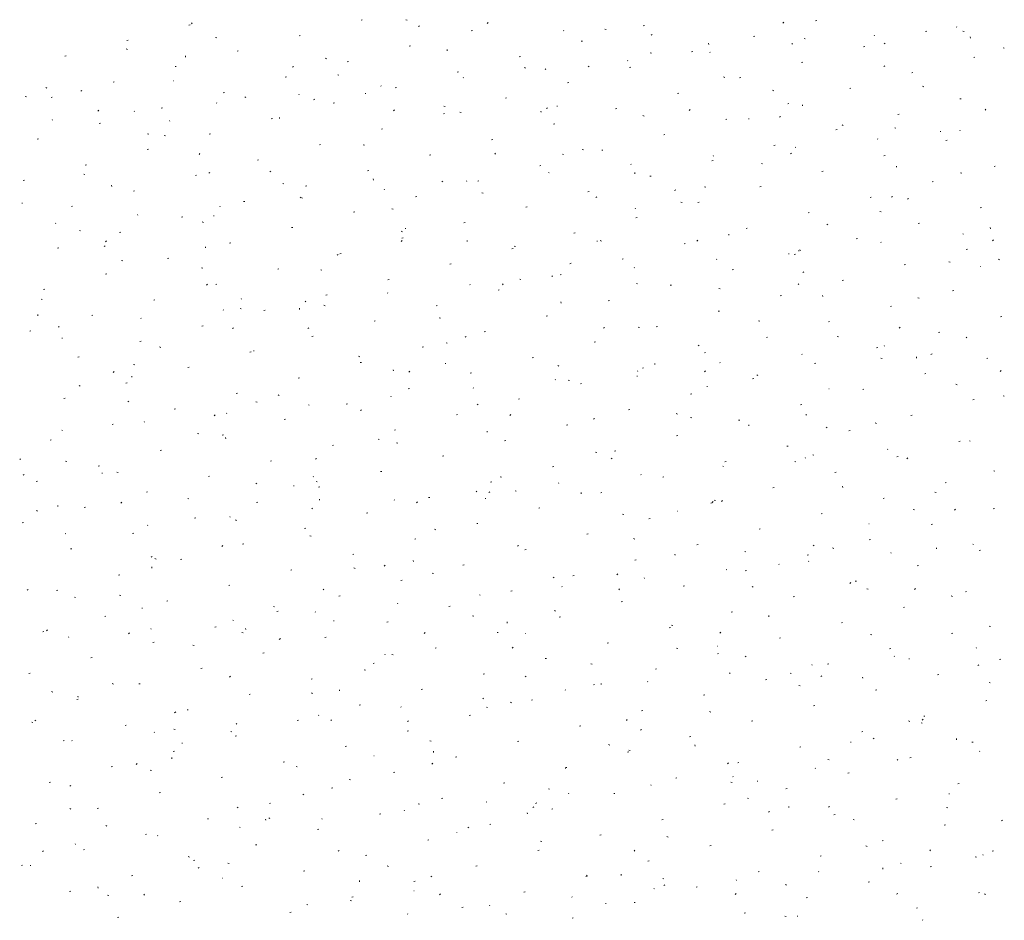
# Model space of a CAD drawing. Extents: x -740 to 300, y 62 to 1112.
# Tile 122 of 187: x -228 to -152, y 904 to 973. Entities that reach past the tile are written whole.
import ezdxf

# ---------------------------------------------------------------- set-up
doc = ezdxf.new("R2010")
doc.units = 0
doc.layers.get('0').update_dxf_attribs({"lineweight": 13})
doc.layers.add('60- 61 allgemeine Ausstattung- 4 Terrassen', color=9, linetype='Continuous', lineweight=9, true_color=0x808080)

# ---------------------------------------------------------------- blocks, each defined once
blk = doc.blocks.new('Referenz-A06CPVBEL0')
at = {"layer": '60- 61 allgemeine Ausstattung- 4 Terrassen', "color": 0}
for p, q in [((-214.647, 973.078), (-214.552, 973.102)), ((-214.386, 973.25), (-214.458, 973.183)), ((-201.391, 973.458), (-201.296, 973.481)), ((-197.936, 973.499), (-197.844, 973.463)), ((-196.899, 973.035), (-196.98, 972.979)), ((-191.615, 973.274), (-191.687, 973.207)), ((-179.654, 973.025), (-179.558, 973.049)), ((-168.844, 973.298), (-168.915, 973.231)), ((-166.398, 973.404), (-166.302, 973.428)), ((-155.513, 972.919), (-155.546, 972.956)), ((-212.597, 972.142), (-212.503, 972.113)), ((-206.166, 972.267), (-206.071, 972.291)), ((-192.91, 972.646), (-192.815, 972.67)), ((-185.805, 972.675), (-185.788, 972.634)), ((-182.606, 972.781), (-182.515, 972.744)), ((-178.967, 972.367), (-179.048, 972.31)), ((-171.173, 972.214), (-171.077, 972.238)), ((-167.276, 972.063), (-167.185, 972.026)), ((-161.844, 972.27), (-161.877, 972.306)), ((-157.917, 972.593), (-157.821, 972.617)), ((-155.052, 972.621), (-154.958, 972.592)), ((-154.469, 972.091), (-154.479, 972.179)), ((-219.422, 971.888), (-219.327, 971.912)), ((-197.685, 971.456), (-197.59, 971.479)), ((-184.429, 971.835), (-184.334, 971.859)), ((-174.613, 971.601), (-174.623, 971.689)), ((-168.175, 971.62), (-168.208, 971.657)), ((-162.692, 971.402), (-162.596, 971.426)), ((-161.036, 971.699), (-161.116, 971.642)), ((-151.947, 971.345), (-151.856, 971.308)), ((-224.198, 970.697), (-224.102, 970.721)), ((-219.469, 971.249), (-219.378, 971.212)), ((-214.902, 970.62), (-214.911, 970.708)), ((-210.941, 971.076), (-210.846, 971.1)), ((-194.758, 971.11), (-194.767, 971.198)), ((-189.204, 970.644), (-189.109, 970.668)), ((-179.118, 970.942), (-179.024, 970.914)), ((-175.948, 971.023), (-175.852, 971.047)), ((-174.507, 970.971), (-174.54, 971.008)), ((-154.211, 970.591), (-154.115, 970.615)), ((-215.716, 969.886), (-215.621, 969.91)), ((-206.6, 969.906), (-206.672, 969.838)), ((-204.139, 970.531), (-204.048, 970.494)), ((-202.46, 970.265), (-202.365, 970.289)), ((-188.81, 969.812), (-188.719, 969.776)), ((-183.828, 969.93), (-183.9, 969.863)), ((-180.838, 970.322), (-180.871, 970.358)), ((-180.723, 969.833), (-180.628, 969.857)), ((-167.467, 970.212), (-167.371, 970.236)), ((-161.057, 969.954), (-161.129, 969.887)), ((-207.235, 969.074), (-207.14, 969.098)), ((-203.185, 969.264), (-203.091, 969.236)), ((-193.979, 969.454), (-193.884, 969.477)), ((-193.5, 969.023), (-193.533, 969.059)), ((-187.169, 969.672), (-187.202, 969.709)), ((-173.48, 969.094), (-173.389, 969.057)), ((-172.242, 969.021), (-172.146, 969.045)), ((-158.986, 969.4), (-158.89, 969.424)), ((-225.673, 968.28), (-225.581, 968.243)), ((-220.492, 968.695), (-220.396, 968.719)), ((-215.84, 968.797), (-215.796, 968.794)), ((-199.831, 968.374), (-199.864, 968.41)), ((-198.754, 968.263), (-198.659, 968.287)), ((-185.498, 968.642), (-185.403, 968.666)), ((-158.151, 968.376), (-158.059, 968.339)), ((-227.251, 967.586), (-227.157, 967.558)), ((-225.267, 967.505), (-225.171, 967.529)), ((-222.893, 968.058), (-222.974, 968.002)), ((-212.01, 967.884), (-211.915, 967.908)), ((-210.343, 967.562), (-210.252, 967.525)), ((-206.163, 967.724), (-206.195, 967.761)), ((-201.076, 967.823), (-201.032, 967.82)), ((-177.017, 967.831), (-176.922, 967.855)), ((-169.706, 968.065), (-169.612, 968.036)), ((-163.761, 968.21), (-163.665, 968.234)), ((-212.494, 967.075), (-212.527, 967.111)), ((-204.962, 967.39), (-205.042, 967.333)), ((-203.529, 967.073), (-203.434, 967.096)), ((-195.014, 966.844), (-194.922, 966.807)), ((-190.273, 967.452), (-190.178, 967.475)), ((-186.312, 966.849), (-186.268, 966.846)), ((-168.536, 967.019), (-168.44, 967.043)), ((-167.384, 966.87), (-167.394, 966.958)), ((-155.28, 967.398), (-155.184, 967.422)), ((-221.585, 966.537), (-221.657, 966.47)), ((-218.825, 966.425), (-218.858, 966.462)), ((-216.786, 966.693), (-216.69, 966.717)), ((-198.813, 966.561), (-198.885, 966.494)), ((-195.048, 966.261), (-194.953, 966.285)), ((-193.772, 966.387), (-193.678, 966.358)), ((-187.528, 966.379), (-187.538, 966.467)), ((-187.03, 966.721), (-187.111, 966.665)), ((-181.792, 966.64), (-181.697, 966.664)), ((-179.684, 966.125), (-179.593, 966.088)), ((-176.042, 966.585), (-176.114, 966.518)), ((-169.098, 966.053), (-169.179, 965.997)), ((-160.055, 966.208), (-159.959, 966.232)), ((-153.27, 966.61), (-153.342, 966.543)), ((-225.156, 965.776), (-225.189, 965.813)), ((-221.561, 965.503), (-221.465, 965.527)), ((-216.142, 965.734), (-216.125, 965.693)), ((-208.304, 965.882), (-208.209, 965.906)), ((-207.673, 965.889), (-207.682, 965.977)), ((-186.567, 965.45), (-186.472, 965.473)), ((-173.311, 965.829), (-173.216, 965.853)), ((-171.549, 965.875), (-171.504, 965.872)), ((-164.354, 965.407), (-164.263, 965.37)), ((-217.839, 964.709), (-217.745, 964.68)), ((-216.547, 964.593), (-216.456, 964.556)), ((-213.08, 964.691), (-212.984, 964.715)), ((-199.823, 965.071), (-199.728, 965.094)), ((-178.086, 964.638), (-177.991, 964.662)), ((-164.83, 965.017), (-164.734, 965.041)), ((-160.293, 965.187), (-160.199, 965.158)), ((-156.785, 964.901), (-156.741, 964.898)), ((-155.258, 964.955), (-155.291, 964.992)), ((-226.336, 964.312), (-226.24, 964.336)), ((-204.598, 963.88), (-204.503, 963.904)), ((-201.217, 963.875), (-201.126, 963.838)), ((-191.342, 964.259), (-191.247, 964.283)), ((-169.605, 963.827), (-169.51, 963.851)), ((-161.59, 964.306), (-161.622, 964.342)), ((-156.349, 964.206), (-156.253, 964.23)), ((-217.855, 963.501), (-217.759, 963.525)), ((-213.798, 963.193), (-213.87, 963.126)), ((-196.117, 963.069), (-196.022, 963.092)), ((-191.027, 963.217), (-191.099, 963.15)), ((-185.888, 963.157), (-185.796, 963.12)), ((-184.36, 963.509), (-184.266, 963.48)), ((-182.861, 963.448), (-182.766, 963.471)), ((-174.252, 963.007), (-174.285, 963.044)), ((-168.255, 963.241), (-168.327, 963.174)), ((-167.921, 963.657), (-167.954, 963.693)), ((-161.124, 963.015), (-161.028, 963.039)), ((-222.63, 962.31), (-222.534, 962.334)), ((-209.374, 962.689), (-209.278, 962.713)), ((-187.636, 962.257), (-187.541, 962.281)), ((-180.583, 962.358), (-180.616, 962.394)), ((-174.38, 962.636), (-174.285, 962.66)), ((-170.558, 962.438), (-170.467, 962.401)), ((-160.155, 962.139), (-160.165, 962.227)), ((-152.643, 962.204), (-152.547, 962.228)), ((-222.751, 961.624), (-222.659, 961.588)), ((-214.149, 961.499), (-214.053, 961.523)), ((-213.024, 961.744), (-213.105, 961.688)), ((-208.426, 961.831), (-208.332, 961.802)), ((-200.892, 961.878), (-200.797, 961.902)), ((-186.914, 961.708), (-186.947, 961.745)), ((-180.299, 961.649), (-180.309, 961.737)), ((-179.155, 961.446), (-179.06, 961.469)), ((-165.899, 961.825), (-165.804, 961.849)), ((-155.229, 961.72), (-155.137, 961.683)), ((-227.405, 961.12), (-227.309, 961.144)), ((-220.587, 960.668), (-220.597, 960.756)), ((-207.421, 960.906), (-207.33, 960.869)), ((-205.668, 960.687), (-205.572, 960.711)), ((-200.443, 961.158), (-200.453, 961.246)), ((-195.092, 961.076), (-195.173, 961.02)), ((-193.245, 961.059), (-193.278, 961.096)), ((-192.411, 961.067), (-192.316, 961.09)), ((-157.418, 961.013), (-157.322, 961.037)), ((-218.924, 960.308), (-218.828, 960.332)), ((-199.577, 960.41), (-199.61, 960.446)), ((-192.091, 960.188), (-192, 960.151)), ((-183.93, 960.255), (-183.835, 960.279)), ((-177.161, 960.408), (-177.241, 960.351)), ((-174.947, 960.631), (-174.853, 960.603)), ((-170.674, 960.634), (-170.579, 960.658)), ((-227.519, 959.381), (-227.475, 959.378)), ((-210.443, 959.497), (-210.347, 959.521)), ((-206.012, 959.849), (-206.084, 959.782)), ((-205.908, 959.76), (-205.941, 959.797)), ((-197.186, 959.876), (-197.091, 959.9)), ((-183.24, 959.873), (-183.312, 959.806)), ((-176.762, 959.469), (-176.671, 959.433)), ((-175.449, 959.444), (-175.354, 959.467)), ((-162.193, 959.823), (-162.098, 959.847)), ((-160.469, 959.897), (-160.541, 959.83)), ((-159.229, 959.739), (-159.31, 959.683)), ((-223.699, 959.118), (-223.603, 959.142)), ((-218.57, 958.462), (-218.603, 958.498)), ((-212.756, 958.407), (-212.711, 958.404)), ((-212.239, 959.111), (-212.272, 959.148)), ((-201.962, 958.685), (-201.866, 958.709)), ((-199.014, 958.953), (-198.92, 958.925)), ((-188.705, 959.065), (-188.61, 959.088)), ((-180.274, 958.987), (-180.257, 958.946)), ((-166.968, 958.632), (-166.873, 958.656)), ((-161.432, 958.751), (-161.341, 958.714)), ((-153.712, 959.011), (-153.616, 959.035)), ((-224.901, 957.812), (-224.934, 957.849)), ((-215.218, 958.306), (-215.122, 958.33)), ((-213.625, 957.937), (-213.534, 957.9)), ((-193.48, 957.874), (-193.385, 957.898)), ((-180.224, 958.253), (-180.129, 958.277)), ((-165.535, 957.754), (-165.441, 957.725)), ((-158.487, 957.821), (-158.392, 957.845)), ((-223.08, 957.275), (-222.986, 957.247)), ((-219.993, 957.116), (-219.897, 957.14)), ((-206.737, 957.495), (-206.641, 957.519)), ((-198.295, 957.219), (-198.204, 957.182)), ((-197.992, 957.433), (-197.948, 957.43)), ((-184.999, 957.063), (-184.904, 957.086)), ((-173.07, 956.918), (-173.079, 957.006)), ((-171.743, 957.442), (-171.648, 957.465)), ((-155.004, 956.991), (-155.037, 957.028)), ((-152.926, 957.408), (-152.935, 957.496)), ((-220.996, 956.48), (-221.068, 956.413)), ((-211.512, 956.304), (-211.416, 956.328)), ((-198.225, 956.505), (-198.297, 956.437)), ((-198.256, 956.683), (-198.16, 956.707)), ((-193.214, 956.427), (-193.224, 956.515)), ((-183.228, 956.459), (-183.184, 956.456)), ((-182.966, 956.501), (-182.874, 956.464)), ((-176.518, 956.251), (-176.423, 956.275)), ((-175.454, 956.529), (-175.526, 956.462)), ((-163.262, 956.63), (-163.167, 956.654)), ((-161.335, 956.342), (-161.368, 956.379)), ((-152.682, 956.553), (-152.754, 956.486)), ((-224.768, 955.925), (-224.672, 955.949)), ((-221.087, 956.099), (-221.167, 956.042)), ((-213.358, 955.937), (-213.368, 956.025)), ((-203.155, 955.431), (-203.236, 955.374)), ((-203.031, 955.493), (-202.935, 955.517)), ((-189.774, 955.872), (-189.679, 955.896)), ((-189.601, 956.076), (-189.507, 956.047)), ((-168.464, 955.485), (-168.42, 955.482)), ((-168.037, 955.44), (-167.942, 955.463)), ((-167.666, 955.693), (-167.699, 955.729)), ((-167.636, 955.782), (-167.545, 955.746)), ((-154.781, 955.819), (-154.686, 955.843)), ((-219.829, 954.969), (-219.737, 954.932)), ((-216.287, 955.114), (-216.191, 955.138)), ((-194.55, 954.681), (-194.454, 954.705)), ((-185.223, 954.762), (-185.304, 954.706)), ((-181.293, 955.061), (-181.198, 955.084)), ((-173.997, 955.043), (-174.03, 955.08)), ((-159.556, 954.628), (-159.461, 954.652)), ((-156.122, 954.876), (-156.028, 954.847)), ((-152.306, 955.064), (-152.215, 955.027)), ((-221.062, 953.923), (-220.966, 953.947)), ((-213.668, 954.398), (-213.574, 954.369)), ((-207.806, 954.302), (-207.71, 954.326)), ((-204.499, 954.25), (-204.408, 954.213)), ((-186.068, 953.87), (-185.973, 953.894)), ((-180.328, 954.394), (-180.361, 954.431)), ((-172.812, 954.249), (-172.717, 954.273)), ((-167.291, 954.094), (-167.372, 954.037)), ((-153.7, 954.511), (-153.656, 954.508)), ((-213.21, 953.136), (-213.282, 953.069)), ((-212.581, 953.112), (-212.485, 953.136)), ((-199.325, 953.491), (-199.229, 953.515)), ((-192.991, 953.095), (-193.024, 953.132)), ((-190.439, 953.16), (-190.511, 953.093)), ((-189.169, 953.532), (-189.078, 953.495)), ((-186.659, 953.745), (-186.692, 953.781)), ((-180.189, 953.198), (-180.095, 953.169)), ((-167.667, 953.184), (-167.739, 953.117)), ((-164.331, 953.438), (-164.236, 953.461)), ((-225.837, 952.733), (-225.741, 952.756)), ((-199.322, 952.446), (-199.355, 952.483)), ((-190.844, 952.679), (-190.748, 952.703)), ((-177.587, 953.059), (-177.492, 953.082)), ((-173.84, 952.814), (-173.749, 952.777)), ((-155.85, 952.626), (-155.755, 952.65)), ((-226.032, 952), (-225.941, 951.963)), ((-217.356, 951.921), (-217.26, 951.945)), ((-210.611, 952.045), (-210.595, 952.004)), ((-205.653, 951.797), (-205.686, 951.833)), ((-204.1, 952.3), (-204.004, 952.324)), ((-185.985, 951.696), (-185.994, 951.785)), ((-182.362, 951.868), (-182.267, 951.892)), ((-169.106, 952.247), (-169.011, 952.271)), ((-165.841, 952.187), (-165.85, 952.275)), ((-158.51, 952.095), (-158.419, 952.058)), ((-211.984, 951.147), (-212.017, 951.184)), ((-210.703, 951.281), (-210.611, 951.245)), ((-208.875, 951.11), (-208.779, 951.134)), ((-206.129, 951.206), (-206.139, 951.294)), ((-204.255, 951.52), (-204.161, 951.491)), ((-195.619, 951.489), (-195.523, 951.513)), ((-173.881, 951.057), (-173.786, 951.08)), ((-160.625, 951.436), (-160.53, 951.459)), ((-226.273, 950.716), (-226.283, 950.804)), ((-222.131, 950.731), (-222.035, 950.754)), ((-218.315, 950.498), (-218.348, 950.535)), ((-200.394, 950.298), (-200.298, 950.322)), ((-195.373, 950.563), (-195.282, 950.526)), ((-187.138, 950.677), (-187.042, 950.701)), ((-170.776, 950.32), (-170.682, 950.292)), ((-165.4, 950.245), (-165.305, 950.269)), ((-152.144, 950.624), (-152.049, 950.648)), ((-226.906, 949.54), (-226.81, 949.564)), ((-224.646, 949.849), (-224.679, 949.885)), ((-213.65, 949.919), (-213.554, 949.943)), ((-211.218, 949.785), (-211.298, 949.729)), ((-205.423, 949.792), (-205.495, 949.725)), ((-191.913, 949.487), (-191.817, 949.511)), ((-182.652, 949.816), (-182.724, 949.749)), ((-180.044, 949.845), (-179.952, 949.808)), ((-178.656, 949.866), (-178.561, 949.89)), ((-159.881, 949.84), (-159.953, 949.773)), ((-156.919, 949.434), (-156.824, 949.457)), ((-224.435, 948.991), (-224.391, 948.989)), ((-218.425, 948.729), (-218.329, 948.752)), ((-205.169, 949.108), (-205.073, 949.132)), ((-194.843, 948.642), (-194.749, 948.614)), ((-193.286, 949.117), (-193.366, 949.06)), ((-183.432, 948.675), (-183.336, 948.699)), ((-170.175, 949.055), (-170.08, 949.078)), ((-164.714, 949.127), (-164.623, 949.09)), ((-154.749, 949.028), (-154.782, 949.064)), ((-216.906, 948.313), (-216.815, 948.276)), ((-209.944, 947.917), (-209.848, 947.941)), ((-209.671, 948.017), (-209.627, 948.015)), ((-196.688, 948.296), (-196.592, 948.32)), ((-175.354, 948.449), (-175.435, 948.392)), ((-174.95, 947.864), (-174.855, 947.888)), ((-161.694, 948.243), (-161.599, 948.267)), ((-161.08, 948.378), (-161.113, 948.415)), ((-223.2, 947.538), (-223.104, 947.562)), ((-201.577, 947.594), (-201.486, 947.558)), ((-201.463, 947.106), (-201.367, 947.13)), ((-194.907, 947.043), (-194.863, 947.04)), ((-188.207, 947.485), (-188.111, 947.509)), ((-178.756, 946.966), (-178.765, 947.054)), ((-173.742, 947.08), (-173.775, 947.116)), ((-167.411, 947.729), (-167.444, 947.766)), ((-166.469, 947.053), (-166.374, 947.076)), ((-161.364, 947.443), (-161.27, 947.414)), ((-158.612, 947.456), (-158.621, 947.544)), ((-157.422, 947.78), (-157.503, 947.724)), ((-153.213, 947.432), (-153.118, 947.455)), ((-220.408, 946.424), (-220.48, 946.356)), ((-218.909, 946.964), (-218.815, 946.936)), ((-214.719, 946.727), (-214.623, 946.75)), ((-198.9, 946.475), (-198.909, 946.563)), ((-197.637, 946.448), (-197.709, 946.381)), ((-192.982, 946.294), (-192.886, 946.318)), ((-186.247, 946.876), (-186.156, 946.839)), ((-180.074, 946.43), (-180.106, 946.467)), ((-179.726, 946.673), (-179.63, 946.697)), ((-174.866, 946.472), (-174.938, 946.405)), ((-152.094, 946.496), (-152.166, 946.429)), ((-219.494, 945.536), (-219.398, 945.56)), ((-219.044, 945.985), (-219.054, 946.073)), ((-206.238, 945.915), (-206.142, 945.939)), ((-186.405, 945.781), (-186.438, 945.818)), ((-185.43, 945.765), (-185.336, 945.736)), ((-180.144, 946.069), (-180.099, 946.066)), ((-171.244, 945.862), (-171.149, 945.886)), ((-170.918, 946.158), (-170.826, 946.121)), ((-157.988, 946.241), (-157.893, 946.265)), ((-223.11, 945.344), (-223.019, 945.307)), ((-197.757, 945.104), (-197.661, 945.128)), ((-192.736, 945.132), (-192.769, 945.168)), ((-184.501, 945.483), (-184.405, 945.507)), ((-174.743, 945.298), (-174.727, 945.257)), ((-165.38, 945.095), (-165.336, 945.092)), ((-162.763, 945.051), (-162.668, 945.074)), ((-155.588, 945.439), (-155.497, 945.403)), ((-224.269, 944.345), (-224.174, 944.369)), ((-219.28, 944.14), (-219.361, 944.083)), ((-211.013, 944.725), (-210.917, 944.748)), ((-209.497, 944.087), (-209.403, 944.058)), ((-207.781, 944.626), (-207.689, 944.589)), ((-199.067, 944.482), (-199.1, 944.519)), ((-189.276, 944.292), (-189.18, 944.316)), ((-176.02, 944.671), (-175.924, 944.695)), ((-154.282, 944.239), (-154.187, 944.263)), ((-151.952, 944.565), (-151.857, 944.536)), ((-215.788, 943.534), (-215.692, 943.558)), ((-205.398, 943.833), (-205.431, 943.869)), ((-202.532, 943.913), (-202.436, 943.937)), ((-201.348, 943.471), (-201.429, 943.415)), ((-192.451, 943.907), (-192.36, 943.87)), ((-180.795, 943.481), (-180.699, 943.505)), ((-167.538, 943.86), (-167.443, 943.884)), ((-218.061, 942.534), (-218.093, 942.571)), ((-212.622, 943.079), (-212.694, 943.012)), ((-211.729, 943.184), (-211.762, 943.22)), ((-207.307, 942.723), (-207.211, 942.746)), ((-194.051, 943.102), (-193.955, 943.126)), ((-189.85, 943.104), (-189.922, 943.036)), ((-183.417, 942.803), (-183.497, 942.747)), ((-177.121, 943.189), (-177.03, 943.152)), ((-176.018, 942.887), (-175.924, 942.858)), ((-172.314, 942.669), (-172.218, 942.693)), ((-167.079, 943.128), (-167.151, 943.061)), ((-159.057, 943.049), (-158.962, 943.072)), ((-224.392, 941.885), (-224.425, 941.921)), ((-220.563, 942.343), (-220.468, 942.367)), ((-198.826, 941.911), (-198.73, 941.935)), ((-191.671, 941.744), (-191.68, 941.833)), ((-185.57, 942.29), (-185.474, 942.314)), ((-171.527, 942.235), (-171.536, 942.323)), ((-165.485, 942.135), (-165.565, 942.078)), ((-163.832, 941.858), (-163.737, 941.882)), ((-161.792, 942.471), (-161.701, 942.434)), ((-225.338, 941.153), (-225.243, 941.177)), ((-213.984, 941.657), (-213.893, 941.62)), ((-212.082, 941.532), (-211.986, 941.556)), ((-211.815, 941.254), (-211.824, 941.342)), ((-200.084, 941.209), (-199.99, 941.18)), ((-190.345, 941.1), (-190.249, 941.124)), ((-177.089, 941.479), (-176.993, 941.503)), ((-155.351, 941.047), (-155.256, 941.07)), ((-154.494, 941.064), (-154.527, 941.101)), ((-216.857, 940.341), (-216.762, 940.365)), ((-203.601, 940.721), (-203.505, 940.744)), ((-198.655, 940.939), (-198.564, 940.902)), ((-183.325, 940.22), (-183.234, 940.183)), ((-181.864, 940.288), (-181.768, 940.312)), ((-168.608, 940.667), (-168.512, 940.691)), ((-160.825, 940.415), (-160.858, 940.451)), ((-227.607, 939.711), (-227.679, 939.644)), ((-224.151, 939.531), (-224.057, 939.502)), ((-208.376, 939.53), (-208.28, 939.554)), ((-204.835, 939.735), (-204.907, 939.668)), ((-195.12, 939.909), (-195.024, 939.933)), ((-182.064, 939.759), (-182.136, 939.692)), ((-173.383, 939.477), (-173.287, 939.501)), ((-167.996, 939.502), (-167.904, 939.465)), ((-167.156, 939.765), (-167.189, 939.802)), ((-166.606, 940.009), (-166.511, 939.981)), ((-160.126, 939.856), (-160.031, 939.88)), ((-159.293, 939.784), (-159.365, 939.716)), ((-221.632, 939.151), (-221.537, 939.175)), ((-199.895, 938.719), (-199.799, 938.742)), ((-186.639, 939.098), (-186.543, 939.122)), ((-173.488, 939.116), (-173.521, 939.152)), ((-152.666, 938.784), (-152.575, 938.747)), ((-227.343, 938.494), (-227.423, 938.438)), ((-226.407, 937.96), (-226.312, 937.984)), ((-221.351, 938.602), (-221.306, 938.599)), ((-220.188, 938.688), (-220.097, 938.651)), ((-213.151, 938.339), (-213.056, 938.363)), ((-205.081, 938.356), (-205.064, 938.315)), ((-204.859, 937.97), (-204.767, 937.933)), ((-190.672, 938.331), (-190.578, 938.303)), ((-179.819, 938.467), (-179.852, 938.503)), ((-178.158, 938.286), (-178.062, 938.31)), ((-164.902, 938.665), (-164.806, 938.689)), ((-209.411, 937.826), (-209.491, 937.769)), ((-206.587, 937.628), (-206.542, 937.625)), ((-204.67, 937.528), (-204.574, 937.552)), ((-192.481, 937.168), (-192.514, 937.204)), ((-191.414, 937.907), (-191.318, 937.931)), ((-189.529, 937.251), (-189.438, 937.215)), ((-186.15, 937.817), (-186.183, 937.854)), ((-169.677, 937.475), (-169.581, 937.499)), ((-164.298, 937.504), (-164.307, 937.592)), ((-156.42, 937.854), (-156.325, 937.878)), ((-217.926, 937.149), (-217.831, 937.173)), ((-214.739, 936.653), (-214.644, 936.625)), ((-204.586, 936.523), (-204.595, 936.611)), ((-198.812, 936.518), (-198.845, 936.555)), ((-196.189, 936.717), (-196.093, 936.74)), ((-191.823, 936.654), (-191.779, 936.651)), ((-191.479, 937.158), (-191.56, 937.101)), ((-184.442, 937.014), (-184.451, 937.102)), ((-182.933, 937.096), (-182.837, 937.12)), ((-174.277, 936.415), (-174.349, 936.348)), ((-174.199, 936.533), (-174.108, 936.496)), ((-173.547, 936.489), (-173.628, 936.433)), ((-161.196, 936.663), (-161.1, 936.687)), ((-157.193, 937.132), (-157.099, 937.103)), ((-226.392, 935.719), (-226.301, 935.682)), ((-224.73, 936.033), (-224.739, 936.121)), ((-222.701, 935.958), (-222.606, 935.982)), ((-219.82, 936.367), (-219.892, 936.3)), ((-209.445, 936.337), (-209.35, 936.361)), ((-205.143, 935.869), (-205.176, 935.906)), ((-197.049, 936.391), (-197.121, 936.324)), ((-187.708, 935.905), (-187.612, 935.929)), ((-177.059, 935.68), (-177.015, 935.677)), ((-174.452, 936.284), (-174.356, 936.308)), ((-158.87, 935.815), (-158.779, 935.778)), ((-155.616, 935.821), (-155.696, 935.765)), ((-152.714, 935.852), (-152.619, 935.876)), ((-214.22, 935.147), (-214.125, 935.171)), ((-211.475, 935.22), (-211.508, 935.256)), ((-211.062, 935.001), (-210.971, 934.964)), ((-200.964, 935.526), (-200.868, 935.55)), ((-181.26, 935.454), (-181.165, 935.425)), ((-179.227, 935.094), (-179.131, 935.118)), ((-165.971, 935.473), (-165.875, 935.497)), ((-227.476, 934.768), (-227.381, 934.792)), ((-217.806, 934.57), (-217.839, 934.607)), ((-205.739, 934.336), (-205.644, 934.359)), ((-195.733, 934.283), (-195.641, 934.246)), ((-192.483, 934.715), (-192.387, 934.738)), ((-170.746, 934.282), (-170.65, 934.306)), ((-162.295, 934.706), (-162.251, 934.703)), ((-157.49, 934.661), (-157.394, 934.685)), ((-224.137, 933.921), (-224.17, 933.958)), ((-218.995, 933.956), (-218.9, 933.98)), ((-205.326, 933.776), (-205.232, 933.747)), ((-197.258, 933.524), (-197.162, 933.548)), ((-184.002, 933.903), (-183.906, 933.927)), ((-180.403, 933.564), (-180.312, 933.528)), ((-162.265, 933.471), (-162.169, 933.495)), ((-223.77, 932.766), (-223.675, 932.79)), ((-212.034, 933.023), (-212.106, 932.955)), ((-210.514, 933.145), (-210.419, 933.169)), ((-189.262, 933.047), (-189.334, 932.98)), ((-188.777, 932.713), (-188.681, 932.736)), ((-175.521, 933.092), (-175.425, 933.116)), ((-166.491, 933.071), (-166.563, 933.004)), ((-165.074, 932.846), (-164.982, 932.809)), ((-157.069, 932.773), (-157.078, 932.861)), ((-154.239, 933.1), (-154.272, 933.137)), ((-153.784, 932.659), (-153.688, 932.683)), ((-217.473, 932.181), (-217.554, 932.124)), ((-217.266, 932.032), (-217.175, 931.995)), ((-215.289, 931.954), (-215.194, 931.978)), ((-202.033, 932.334), (-201.938, 932.357)), ((-197.357, 931.792), (-197.366, 931.88)), ((-180.296, 931.901), (-180.2, 931.925)), ((-177.213, 932.283), (-177.222, 932.371)), ((-171.847, 932.576), (-171.753, 932.547)), ((-167.04, 932.28), (-166.944, 932.304)), ((-160.571, 932.451), (-160.603, 932.487)), ((-217.501, 931.302), (-217.51, 931.39)), ((-206.808, 931.143), (-206.713, 931.167)), ((-201.936, 931.314), (-201.845, 931.277)), ((-199.542, 931.512), (-199.622, 931.456)), ((-193.552, 931.522), (-193.456, 931.546)), ((-173.233, 931.152), (-173.266, 931.189)), ((-171.815, 931.09), (-171.719, 931.114)), ((-169.213, 931.609), (-169.196, 931.568)), ((-166.902, 931.801), (-166.935, 931.838)), ((-158.559, 931.469), (-158.463, 931.493)), ((-220.064, 930.764), (-219.969, 930.788)), ((-198.327, 930.332), (-198.232, 930.355)), ((-195.914, 930.898), (-195.819, 930.869)), ((-186.607, 930.596), (-186.516, 930.559)), ((-185.071, 930.711), (-184.975, 930.734)), ((-181.61, 930.844), (-181.69, 930.787)), ((-179.564, 930.503), (-179.597, 930.539)), ((-227.019, 929.654), (-227.091, 929.587)), ((-224.839, 929.573), (-224.744, 929.597)), ((-211.583, 929.952), (-211.488, 929.976)), ((-204.247, 929.678), (-204.319, 929.611)), ((-185.895, 929.853), (-185.928, 929.89)), ((-181.476, 929.703), (-181.548, 929.635)), ((-176.59, 929.899), (-176.494, 929.923)), ((-171.277, 929.877), (-171.186, 929.84)), ((-163.678, 930.176), (-163.759, 930.119)), ((-163.334, 930.278), (-163.238, 930.302)), ((-162.435, 929.698), (-162.341, 929.67)), ((-158.704, 929.727), (-158.776, 929.66)), ((-223.47, 929.063), (-223.379, 929.027)), ((-219.98, 929.22), (-219.886, 929.191)), ((-203.102, 929.141), (-203.007, 929.165)), ((-192.226, 929.204), (-192.259, 929.241)), ((-189.846, 929.52), (-189.75, 929.544)), ((-168.109, 929.088), (-168.013, 929.112)), ((-155.948, 929.159), (-155.856, 929.122)), ((-154.853, 929.467), (-154.757, 929.491)), ((-218.266, 928.212), (-218.222, 928.209)), ((-216.358, 928.762), (-216.263, 928.786)), ((-208.14, 928.345), (-208.049, 928.308)), ((-198.558, 928.555), (-198.59, 928.591)), ((-194.621, 928.33), (-194.526, 928.353)), ((-181.365, 928.709), (-181.269, 928.732)), ((-159.628, 928.276), (-159.532, 928.3)), ((-221.133, 927.571), (-221.038, 927.595)), ((-207.877, 927.95), (-207.782, 927.974)), ((-204.889, 927.905), (-204.922, 927.942)), ((-192.811, 927.627), (-192.719, 927.59)), ((-186.501, 928.02), (-186.407, 927.992)), ((-186.14, 927.518), (-186.044, 927.542)), ((-172.884, 927.897), (-172.788, 927.921)), ((-169.984, 927.552), (-169.993, 927.64)), ((-217.551, 926.607), (-217.584, 926.643)), ((-212.652, 926.76), (-212.557, 926.784)), ((-211.22, 927.256), (-211.253, 927.293)), ((-210.272, 926.571), (-210.281, 926.659)), ((-203.502, 927.238), (-203.458, 927.235)), ((-199.396, 927.139), (-199.301, 927.163)), ((-190.128, 927.062), (-190.137, 927.15)), ((-177.659, 926.707), (-177.563, 926.73)), ((-177.481, 926.909), (-177.39, 926.872)), ((-164.403, 927.086), (-164.307, 927.11)), ((-153.022, 926.821), (-152.928, 926.792)), ((-225.908, 926.381), (-225.813, 926.405)), ((-225.536, 926.535), (-225.616, 926.479)), ((-223.882, 925.957), (-223.915, 925.994)), ((-219.232, 926.31), (-219.304, 926.243)), ((-210.568, 926.342), (-210.474, 926.313)), ((-207.604, 925.867), (-207.685, 925.81)), ((-204.171, 925.948), (-204.076, 925.972)), ((-196.461, 926.334), (-196.533, 926.267)), ((-190.915, 926.328), (-190.82, 926.351)), ((-188.739, 926.264), (-188.694, 926.261)), ((-173.689, 926.358), (-173.761, 926.291)), ((-169.178, 925.895), (-169.082, 925.919)), ((-162.151, 926.19), (-162.06, 926.153)), ((-155.922, 926.274), (-155.826, 926.298)), ((-217.427, 925.569), (-217.332, 925.593)), ((-214.344, 925.376), (-214.253, 925.34)), ((-195.69, 925.137), (-195.595, 925.161)), ((-189.672, 925.198), (-189.753, 925.142)), ((-182.434, 925.516), (-182.339, 925.54)), ((-177.089, 925.143), (-176.995, 925.114)), ((-173.975, 925.29), (-173.93, 925.287)), ((-160.697, 925.084), (-160.601, 925.108)), ((-153.985, 925.136), (-154.018, 925.173)), ((-222.202, 924.379), (-222.107, 924.403)), ((-208.946, 924.758), (-208.851, 924.782)), ((-199.55, 924.668), (-199.534, 924.626)), ((-199.014, 924.658), (-198.923, 924.621)), ((-187.209, 924.326), (-187.114, 924.349)), ((-173.953, 924.705), (-173.857, 924.728)), ((-171.741, 924.53), (-171.821, 924.474)), ((-160.316, 924.487), (-160.349, 924.524)), ((-159.211, 924.316), (-159.167, 924.313)), ((-152.216, 924.272), (-152.12, 924.296)), ((-213.721, 923.567), (-213.626, 923.591)), ((-200.465, 923.946), (-200.37, 923.97)), ((-183.685, 923.94), (-183.594, 923.903)), ((-178.728, 923.514), (-178.633, 923.538)), ((-166.647, 923.838), (-166.68, 923.874)), ((-165.472, 923.893), (-165.376, 923.917)), ((-153.809, 923.862), (-153.889, 923.805)), ((-226.978, 923.188), (-226.882, 923.212)), ((-211.446, 922.966), (-211.518, 922.899)), ((-205.24, 922.756), (-205.145, 922.78)), ((-201.155, 923.465), (-201.061, 923.436)), ((-191.984, 923.135), (-191.889, 923.159)), ((-188.674, 922.99), (-188.746, 922.923)), ((-172.978, 923.188), (-173.011, 923.225)), ((-168.355, 923.221), (-168.264, 923.185)), ((-165.903, 923.014), (-165.975, 922.947)), ((-162.755, 922.821), (-162.764, 922.909)), ((-156.991, 923.082), (-156.895, 923.106)), ((-220.548, 922.408), (-220.456, 922.371)), ((-218.496, 922.377), (-218.401, 922.401)), ((-183.503, 922.324), (-183.408, 922.347)), ((-182.899, 922.331), (-182.908, 922.419)), ((-179.309, 922.539), (-179.342, 922.576)), ((-170.247, 922.703), (-170.151, 922.726)), ((-167.676, 922.265), (-167.582, 922.236)), ((-153.026, 922.503), (-152.934, 922.466)), ((-225.222, 921.787), (-225.128, 921.758)), ((-223.187, 921.35), (-223.196, 921.438)), ((-210.015, 921.565), (-209.92, 921.589)), ((-205.218, 921.689), (-205.127, 921.652)), ((-203.043, 921.84), (-203.052, 921.928)), ((-196.759, 921.944), (-196.664, 921.968)), ((-191.972, 921.24), (-192.005, 921.277)), ((-185.64, 921.89), (-185.673, 921.926)), ((-175.022, 921.512), (-174.927, 921.536)), ((-161.766, 921.891), (-161.67, 921.915)), ((-223.272, 921.186), (-223.176, 921.21)), ((-201.534, 920.754), (-201.439, 920.778)), ((-198.303, 920.591), (-198.336, 920.628)), ((-191.743, 920.587), (-191.649, 920.558)), ((-189.889, 920.971), (-189.797, 920.934)), ((-188.278, 921.133), (-188.183, 921.157)), ((-166.541, 920.701), (-166.445, 920.724)), ((-153.285, 921.08), (-153.189, 921.104)), ((-215.667, 920.221), (-215.747, 920.165)), ((-214.79, 920.375), (-214.695, 920.399)), ((-204.634, 919.942), (-204.667, 919.978)), ((-193.053, 919.942), (-192.958, 919.966)), ((-179.797, 920.322), (-179.702, 920.345)), ((-174.559, 920.253), (-174.468, 920.216)), ((-158.06, 919.889), (-157.964, 919.913)), ((-226.751, 919.439), (-226.66, 919.402)), ((-226.43, 919.597), (-226.502, 919.53)), ((-219.566, 919.184), (-219.47, 919.208)), ((-210.965, 919.292), (-210.998, 919.329)), ((-206.309, 919.563), (-206.214, 919.587)), ((-203.659, 919.622), (-203.731, 919.554)), ((-197.735, 919.553), (-197.815, 919.497)), ((-184.572, 919.131), (-184.477, 919.155)), ((-180.888, 919.646), (-180.96, 919.579)), ((-171.316, 919.51), (-171.221, 919.534)), ((-159.229, 919.534), (-159.138, 919.498)), ((-158.264, 919.387), (-158.17, 919.358)), ((-158.116, 919.67), (-158.188, 919.603)), ((-217.296, 918.643), (-217.329, 918.679)), ((-215.809, 918.909), (-215.715, 918.88)), ((-211.422, 918.721), (-211.331, 918.684)), ((-211.084, 918.373), (-210.989, 918.397)), ((-197.828, 918.752), (-197.733, 918.776)), ((-179.803, 918.885), (-179.884, 918.828)), ((-176.091, 918.32), (-175.996, 918.343)), ((-162.835, 918.699), (-162.739, 918.722)), ((-224.341, 917.994), (-224.245, 918.017)), ((-223.627, 917.994), (-223.66, 918.03)), ((-215.182, 917.823), (-215.137, 917.82)), ((-202.603, 917.561), (-202.508, 917.585)), ((-196.092, 918.002), (-196.001, 917.965)), ((-189.347, 917.94), (-189.252, 917.964)), ((-182.33, 917.709), (-182.236, 917.68)), ((-175.67, 917.6), (-175.679, 917.688)), ((-167.61, 917.508), (-167.515, 917.532)), ((-163.682, 917.921), (-163.666, 917.879)), ((-161.871, 918.216), (-161.952, 918.16)), ((-155.526, 918.09), (-155.535, 918.178)), ((-154.354, 917.887), (-154.258, 917.911)), ((-215.958, 916.619), (-215.967, 916.707)), ((-215.86, 917.182), (-215.764, 917.206)), ((-200.418, 916.849), (-200.374, 916.846)), ((-195.814, 917.109), (-195.823, 917.198)), ((-194.122, 916.75), (-194.027, 916.774)), ((-180.866, 917.129), (-180.771, 917.153)), ((-180.763, 917.284), (-180.671, 917.247)), ((-159.129, 916.697), (-159.033, 916.72)), ((-153.73, 917.173), (-153.763, 917.209)), ((-220.635, 915.992), (-220.539, 916.015)), ((-218.644, 916.253), (-218.716, 916.186)), ((-207.378, 916.371), (-207.283, 916.395)), ((-206.397, 916.031), (-206.303, 916.002)), ((-195.873, 916.277), (-195.945, 916.21)), ((-185.641, 915.938), (-185.546, 915.962)), ((-173.101, 916.302), (-173.173, 916.234)), ((-172.385, 916.318), (-172.29, 916.341)), ((-165.433, 916.566), (-165.342, 916.529)), ((-160.061, 916.523), (-160.094, 916.56)), ((-217.626, 915.752), (-217.534, 915.715)), ((-212.154, 915.18), (-212.058, 915.204)), ((-198.897, 915.559), (-198.802, 915.583)), ((-185.654, 915.875), (-185.61, 915.872)), ((-172.723, 915.225), (-172.756, 915.261)), ((-166.392, 915.874), (-166.425, 915.91)), ((-163.904, 915.506), (-163.809, 915.53)), ((-225.41, 914.801), (-225.314, 914.825)), ((-223.729, 914.576), (-223.81, 914.519)), ((-202.296, 915.033), (-202.205, 914.997)), ((-190.416, 914.748), (-190.321, 914.772)), ((-179.054, 914.575), (-179.087, 914.612)), ((-177.16, 915.127), (-177.065, 915.151)), ((-172.918, 914.832), (-172.824, 914.803)), ((-170.89, 914.901), (-170.846, 914.898)), ((-155.423, 914.695), (-155.327, 914.718)), ((-216.929, 913.99), (-216.833, 914.013)), ((-205.797, 913.908), (-205.878, 913.851)), ((-203.672, 914.369), (-203.577, 914.393)), ((-186.966, 914.315), (-186.875, 914.278)), ((-185.386, 913.926), (-185.419, 913.962)), ((-181.935, 913.936), (-181.84, 913.96)), ((-168.679, 914.316), (-168.584, 914.339)), ((-156.127, 913.927), (-156.082, 913.924)), ((-208.448, 913.178), (-208.352, 913.202)), ((-196.984, 913.154), (-196.89, 913.125)), ((-195.191, 913.557), (-195.096, 913.581)), ((-191.717, 913.277), (-191.75, 913.313)), ((-188.086, 912.933), (-188.158, 912.866)), ((-187.866, 913.239), (-187.946, 913.183)), ((-173.454, 913.125), (-173.359, 913.149)), ((-171.637, 913.597), (-171.546, 913.56)), ((-168.441, 912.869), (-168.45, 912.957)), ((-165.315, 912.957), (-165.387, 912.89)), ((-160.198, 913.504), (-160.103, 913.528)), ((-223.829, 912.783), (-223.738, 912.746)), ((-221.704, 912.799), (-221.608, 912.823)), ((-210.857, 912.909), (-210.929, 912.842)), ((-199.966, 912.367), (-199.871, 912.391)), ((-198.048, 912.627), (-198.081, 912.664)), ((-188.585, 912.379), (-188.594, 912.467)), ((-186.71, 912.746), (-186.615, 912.77)), ((-169.934, 912.571), (-170.014, 912.515)), ((-164.973, 912.314), (-164.878, 912.337)), ((-156.307, 912.879), (-156.216, 912.842)), ((-226.479, 911.608), (-226.383, 911.632)), ((-221.051, 911.476), (-220.957, 911.447)), ((-213.223, 911.988), (-213.127, 912.011)), ((-208.729, 911.888), (-208.738, 911.976)), ((-208.5, 912.065), (-208.409, 912.028)), ((-204.379, 911.978), (-204.412, 912.014)), ((-191.485, 911.555), (-191.39, 911.579)), ((-178.229, 911.934), (-178.134, 911.958)), ((-163.505, 911.954), (-163.411, 911.925)), ((-156.492, 911.502), (-156.397, 911.526)), ((-152.002, 911.903), (-152.083, 911.846)), ((-217.998, 910.797), (-217.902, 910.821)), ((-217.042, 910.679), (-217.074, 910.716)), ((-210.71, 911.328), (-210.743, 911.365)), ((-204.742, 911.176), (-204.646, 911.2)), ((-194.02, 910.979), (-194.003, 910.938)), ((-193.17, 911.346), (-193.079, 911.31)), ((-183.004, 910.744), (-182.909, 910.768)), ((-169.748, 911.123), (-169.653, 911.147)), ((-223.373, 910.03), (-223.406, 910.066)), ((-209.517, 909.986), (-209.421, 910.009)), ((-196.26, 910.365), (-196.165, 910.389)), ((-187.572, 910.276), (-187.478, 910.247)), ((-177.841, 910.628), (-177.749, 910.591)), ((-174.523, 909.932), (-174.428, 909.956)), ((-162.511, 909.91), (-162.42, 909.873)), ((-161.267, 910.312), (-161.172, 910.335)), ((-225.842, 909.541), (-225.914, 909.473)), ((-222.773, 909.606), (-222.677, 909.63)), ((-203.071, 909.565), (-203.143, 909.498)), ((-201.036, 909.174), (-200.94, 909.198)), ((-187.779, 909.553), (-187.684, 909.577)), ((-180.3, 909.589), (-180.372, 909.522)), ((-166.042, 909.121), (-165.947, 909.145)), ((-157.528, 909.613), (-157.6, 909.546)), ((-153.475, 909.209), (-153.508, 909.245)), ((-152.786, 909.5), (-152.691, 909.524)), ((-227.548, 908.416), (-227.452, 908.44)), ((-226.861, 908.407), (-226.817, 908.404)), ((-214.704, 909.096), (-214.612, 909.059)), ((-214.292, 908.795), (-214.196, 908.819)), ((-211.638, 908.598), (-211.544, 908.569)), ((-199.374, 908.378), (-199.283, 908.341)), ((-192.554, 908.363), (-192.459, 908.387)), ((-179.298, 908.742), (-179.203, 908.766)), ((-159.806, 908.56), (-159.839, 908.596)), ((-154.093, 909.076), (-153.999, 909.047)), ((-219.067, 907.604), (-218.971, 907.628)), ((-213.86, 908.262), (-213.941, 908.206)), ((-205.811, 907.984), (-205.715, 908.007)), ((-184.044, 907.659), (-183.953, 907.622)), ((-181.356, 907.648), (-181.365, 907.736)), ((-170.817, 907.93), (-170.722, 907.954)), ((-166.137, 907.91), (-166.17, 907.947)), ((-161.211, 908.138), (-161.221, 908.226)), ((-157.561, 908.31), (-157.466, 908.333)), ((-212.097, 907.433), (-212.053, 907.43)), ((-201.5, 907.157), (-201.509, 907.246)), ((-197.33, 907.172), (-197.234, 907.196)), ((-195.928, 907.594), (-196.009, 907.537)), ((-184.073, 907.551), (-183.978, 907.575)), ((-178.159, 907.398), (-178.065, 907.369)), ((-177.996, 906.926), (-178.077, 906.869)), ((-172.469, 907.261), (-172.501, 907.297)), ((-168.715, 906.941), (-168.624, 906.904)), ((-162.336, 907.119), (-162.241, 907.143)), ((-223.842, 906.414), (-223.746, 906.438)), ((-221.644, 906.667), (-221.653, 906.755)), ((-220.907, 906.127), (-220.816, 906.09)), ((-218.056, 906.196), (-218.128, 906.129)), ((-210.586, 906.793), (-210.49, 906.817)), ((-197.334, 906.459), (-197.289, 906.456)), ((-195.284, 906.221), (-195.356, 906.153)), ((-188.848, 906.361), (-188.753, 906.385)), ((-178.8, 906.611), (-178.833, 906.648)), ((-175.592, 906.74), (-175.497, 906.764)), ((-172.513, 906.245), (-172.585, 906.178)), ((-160.065, 906.257), (-160.145, 906.201)), ((-153.855, 906.308), (-153.76, 906.331)), ((-153.385, 906.223), (-153.294, 906.186)), ((-215.361, 905.602), (-215.265, 905.626)), ((-205.578, 905.409), (-205.486, 905.372)), ((-202.226, 905.72), (-202.132, 905.691)), ((-202.105, 905.982), (-202.009, 906.005)), ((-191.462, 905.313), (-191.495, 905.349)), ((-185.131, 905.962), (-185.164, 905.999)), ((-182.57, 905.485), (-182.525, 905.482)), ((-180.367, 905.549), (-180.272, 905.573)), ((-167.111, 905.928), (-167.016, 905.952)), ((-206.88, 904.791), (-206.784, 904.815)), ((-197.793, 904.663), (-197.826, 904.7)), ((-193.624, 905.17), (-193.528, 905.194)), ((-190.248, 904.691), (-190.157, 904.654)), ((-171.886, 904.738), (-171.791, 904.762)), ((-158.63, 905.117), (-158.535, 905.141)), ((-220.136, 904.412), (-220.04, 904.436)), ((-185.142, 904.359), (-185.047, 904.383)), ((-168.747, 904.521), (-168.653, 904.492)), ((-167.806, 904.511), (-167.762, 904.508)), ((-158.152, 904.232), (-158.135, 904.191))]:
    blk.add_line(p, q, dxfattribs=at)

msp = doc.modelspace()

# ---------------------------------------------------------------- block references
at = {"color": 8, "lineweight": 13, "ltscale": 0.13, "true_color": 0x808080}
msp.add_blockref('Referenz-A06CPVBEL0', (0, 0), dxfattribs=at)

doc.saveas('drawing.dxf')
